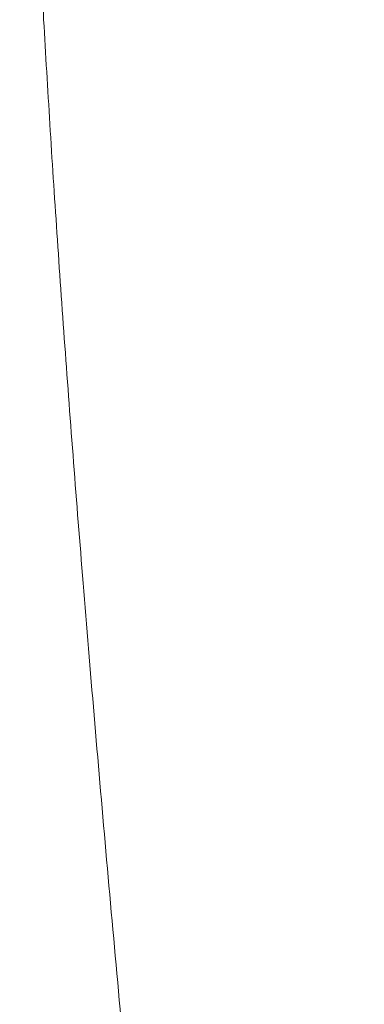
# Model space of a CAD drawing. Header units: millimetres. Extents: x 8 to 719, y 12 to 652.
# Tile 108 of 197: x 415.078 to 415.977, y 285.249 to 287.818. Entities that reach past the tile are written whole.
import ezdxf

# ---------------------------------------------------------------- set-up
doc = ezdxf.new("R2010")
doc.units = ezdxf.units.MM

msp = doc.modelspace()

# ---------------------------------------------------------------- linework, layer by layer
at = {"color": 252, "linetype": 'Continuous', "lineweight": 0}
for points, knots in [([(415.1407, 287.8176), (415.1366, 287.8924), (415.1282, 288.0422), (415.1176, 288.2566), (415.1083, 288.4635), (415.1003, 288.6622), (415.0937, 288.8528), (415.0879, 289.0462), (415.0834, 289.2404), (415.0802, 289.4335), (415.0785, 289.6152), (415.0782, 289.7865), (415.0794, 289.9471), (415.0819, 290.0966), (415.0856, 290.2339), (415.0905, 290.359), (415.0964, 290.4717), (415.1034, 290.572), (415.1112, 290.6597), (415.1198, 290.7348), (415.1291, 290.7973), (415.139, 290.8471), (415.1496, 290.8844), (415.1607, 290.9082), (415.1703, 290.9195), (415.1765, 290.9182), (415.1786, 290.9177)], [0, 0, 0, 0, 0.036839, 0.0737, 0.110582, 0.147485, 0.184411, 0.22136, 0.264937, 0.308547, 0.352191, 0.395868, 0.440468, 0.4851, 0.529764, 0.574459, 0.619184, 0.663939, 0.708722, 0.753434, 0.798174, 0.842938, 0.887726, 0.932535, 0.976562, 1, 1, 1, 1]), ([(415.9766, 279.3729), (415.9575, 279.5332), (415.9195, 279.854), (415.8634, 280.3272), (415.8089, 280.7937), (415.7561, 281.2529), (415.705, 281.7047), (415.6565, 282.1402), (415.6106, 282.5597), (415.5672, 282.9637), (415.5254, 283.36), (415.4852, 283.7486), (415.4458, 284.1369), (415.4076, 284.524), (415.3705, 284.9092), (415.3355, 285.2847), (415.3026, 285.6501), (415.2718, 286.0052), (415.2438, 286.3433), (415.2184, 286.6644), (415.1956, 286.9692), (415.175, 287.2633), (415.1565, 287.5474), (415.146, 287.7275), (415.1407, 287.8176)], [0, 0, 0, 0, 0.04634, 0.092702, 0.139091, 0.185513, 0.231966, 0.278454, 0.322316, 0.366208, 0.410127, 0.454075, 0.49805, 0.544723, 0.591429, 0.638169, 0.684946, 0.73176, 0.778612, 0.822821, 0.867063, 0.91134, 0.955652, 1, 1, 1, 1])]:
    msp.add_open_spline(points, degree=3, knots=knots, dxfattribs=at)

doc.saveas('drawing.dxf')
